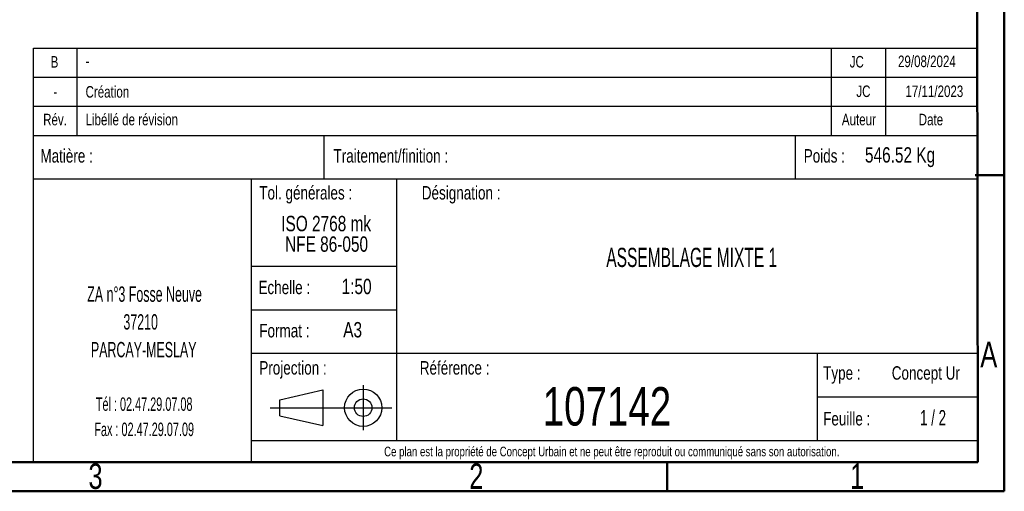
# Model space of a CAD drawing. Header units: millimetres. Extents: x 1 to 419, y 6 to 296.
# Tile 6 of 21: x 278 to 414, y 6 to 71. Entities that reach past the tile are written whole.
import ezdxf

# ---------------------------------------------------------------- set-up
doc = ezdxf.new("R2010")
doc.units = ezdxf.units.MM
doc.layers.add('FORMAT', color=7, linetype='Continuous')
doc.styles.add('SLDTEXTSTYLE0', font='TXT', dxfattribs={"width": 0.605})
doc.styles.add('SLDTEXTSTYLE1', font='TXT', dxfattribs={"width": 0.75})
doc.styles.add('SLDTEXTSTYLE2', font='TXT', dxfattribs={"width": 0.65})

# ---------------------------------------------------------------- blocks, each defined once
blk = doc.blocks.new('Ancrage de la table de zones de pliage1')
at = {"layer": 'FORMAT', "color": 7}
for p, q in [((188.03, 25.01), (193.93, 26.37)), ((193.93, 26.37), (193.93, 21.45)), ((193.93, 26.37), (193.93, 21.45)), ((199.51, 27.02), (199.51, 20.82)), ((188.03, 22.81), (188.03, 25.01)), ((186.67, 23.91), (203.44, 23.91)), ((188.03, 22.81), (193.93, 21.45))]:
    blk.add_line(p, q, dxfattribs=at)
for radius in [2.57, 1.21]:
    blk.add_circle((199.51, 23.91), radius, dxfattribs=at)

msp = doc.modelspace()

# ---------------------------------------------------------------- linework, layer by layer
at = {"color": 7, "linetype": 'Continuous', "lineweight": 50}
for p, q in [((414, 291), (414, 6)), ((410, 287), (410.328, 10)), ((410, 49.5), (414, 49.5)), ((410.328, 10), (10, 10)), ((367.5, 10), (367.5, 6)), ((414, 6), (6, 6))]:
    msp.add_line(p, q, dxfattribs=at)
at = {"layer": 'FORMAT'}
for p, q in [((280.1868, 63), (280.1868, 67.0211)), ((280.1868, 67.0211), (410.1868, 67.0211)), ((286.1868, 63), (286.1868, 67.0211)), ((390.1868, 63), (390.1868, 67.0211)), ((397.6868, 63), (397.6868, 67.0211)), ((280.1868, 10), (280.1868, 63)), ((280.1868, 63), (410.1868, 63)), ((286.1868, 55), (286.1868, 63)), ((390.1868, 55), (390.1868, 63)), ((397.6868, 55), (397.6868, 63)), ((280.1868, 59), (410.1868, 59)), ((280.1868, 55), (410.1868, 55)), ((320.1868, 55), (320.1868, 49)), ((385.1868, 55), (385.1868, 49)), ((280.1868, 49), (410.1868, 49)), ((310.1868, 49), (310.1868, 10)), ((330.1868, 49), (330.1868, 13)), ((310.1868, 37), (330.1868, 37)), ((310.1868, 31), (330.1868, 31)), ((310.1868, 25), (410.1868, 25)), ((388.1868, 25), (388.1868, 13)), ((388.1868, 19), (410.1868, 19)), ((310.1868, 13), (410.1868, 13))]:
    msp.add_line(p, q, dxfattribs=at)

# ---------------------------------------------------------------- block references
at = {"color": 7, "linetype": 'Continuous'}
msp.add_blockref('Ancrage de la table de zones de pliage1', (126.1059, -6.4049), dxfattribs=at)

# ---------------------------------------------------------------- texts
at = {"color": 7, "linetype": 'Continuous', "lineweight": 0, "char_height": 3.5, "attachment_point": 2, "style": 'SLDTEXTSTYLE1'}
for s, insert in [('A', (411.8602, 26.576)), ('3', (288.7148, 9.826)), ('2', (341.2148, 9.826)), ('1', (393.7148, 9.826))]:
    msp.add_mtext(s, dxfattribs=dict(at, insert=insert))
at = {"layer": 'FORMAT'}
for s, insert, char_height, attachment_point, style in [('B', (283.0594, 65.9142), 1.5875, 2, 'SLDTEXTSTYLE1'), ('JC', (393.6633, 65.9321), 1.5875, 2, 'SLDTEXTSTYLE1'), ('29/08/2024', (403.3305, 65.9852), 1.5875, 2, 'SLDTEXTSTYLE1'), ('-', (287.3431, 66.0451), 1.5875, 1, 'SLDTEXTSTYLE1'), ('Création', (287.3431, 61.7876), 1.5875, 1, 'SLDTEXTSTYLE1'), ('JC', (394.5769, 61.8662), 1.5875, 2, 'SLDTEXTSTYLE1'), ('17/11/2023', (404.3583, 61.8662), 1.5875, 2, 'SLDTEXTSTYLE1'), ('-', (283.1827, 61.7876), 1.5875, 2, 'SLDTEXTSTYLE1'), ('Rév.', (283.1355, 57.9728), 1.5875, 2, 'SLDTEXTSTYLE1'), ('Libéllé de révision', (287.3431, 57.9728), 1.5875, 1, 'SLDTEXTSTYLE1'), ('Auteur', (393.9513, 57.9728), 1.5875, 2, 'SLDTEXTSTYLE1'), ('Date', (403.8844, 57.9728), 1.5875, 2, 'SLDTEXTSTYLE1'), ('Matière :', (281.1202, 53.1086), 1.85208, 1, 'SLDTEXTSTYLE1'), ('Traitement/finition :', (321.5252, 53.1086), 1.852083, 1, 'SLDTEXTSTYLE1'), ('Poids :', (386.3507, 53.1086), 1.85208, 1, 'SLDTEXTSTYLE1'), ('546.52 Kg', (394.7881, 53.3717), 2.11667, 1, 'SLDTEXTSTYLE1'), ('Tol. générales :', (311.2959, 48.0265), 1.852, 1, 'SLDTEXTSTYLE1'), ('Désignation :', (339.1174, 48.0241), 1.852083, 2, 'SLDTEXTSTYLE1'), ('ISO 2768 mk', (320.5107, 43.9171), 2.116667, 2, 'SLDTEXTSTYLE1'), ('NFE 86-050', (320.5668, 41.0949), 2.11667, 2, 'SLDTEXTSTYLE1'), ('ASSEMBLAGE MIXTE 1', (370.9082, 39.5235), 2.645833, 2, 'SLDTEXTSTYLE0'), ('1:50', (324.7121, 35.2581), 2.11667, 2, 'SLDTEXTSTYLE1'), ('ZA n°3 Fosse Neuve', (295.4829, 34.2036), 2.116667, 2, 'SLDTEXTSTYLE0'), ('Echelle :', (311.181, 34.9949), 1.85208, 1, 'SLDTEXTSTYLE1'), ('37210', (294.94, 30.3814), 2.11667, 2, 'SLDTEXTSTYLE0'), ('Format :', (311.2959, 29.0401), 1.85208, 1, 'SLDTEXTSTYLE1'), ('A3', (322.8629, 29.3033), 2.11667, 1, 'SLDTEXTSTYLE1'), ('PARCAY-MESLAY', (295.3601, 26.5591), 2.116667, 2, 'SLDTEXTSTYLE0'), ('Projection :', (311.2959, 23.921), 1.852083, 1, 'SLDTEXTSTYLE1'), ('Référence :', (338.2203, 23.921), 1.852083, 2, 'SLDTEXTSTYLE1'), ('Type :', (389.025, 23.2187), 1.85208, 1, 'SLDTEXTSTYLE1'), ('Concept Ur', (403.1825, 23.2187), 1.85208, 2, 'SLDTEXTSTYLE1'), ('107142', (359.2235, 20.3409), 5.29167, 2, 'SLDTEXTSTYLE1'), ('Tél : 02.47.29.07.08', (295.4201, 18.9264), 1.852083, 2, 'SLDTEXTSTYLE0'), ('Feuille :', (389.025, 16.9198), 1.85208, 1, 'SLDTEXTSTYLE1'), ('1 / 2', (404.18, 17.1829), 2.11667, 2, 'SLDTEXTSTYLE2'), ('Fax : 02.47.29.07.09', (295.4244, 15.457), 1.852083, 2, 'SLDTEXTSTYLE0'), ('Ce plan est la propriété de Concept Urbain et ne peut être reproduit ou communiqué sans son autorisation.', (359.8844, 12.1364), 1.3229167, 2, 'SLDTEXTSTYLE1')]:
    msp.add_mtext(s, dxfattribs=dict(at, insert=insert, char_height=char_height, attachment_point=attachment_point, style=style))

doc.saveas('drawing.dxf')
